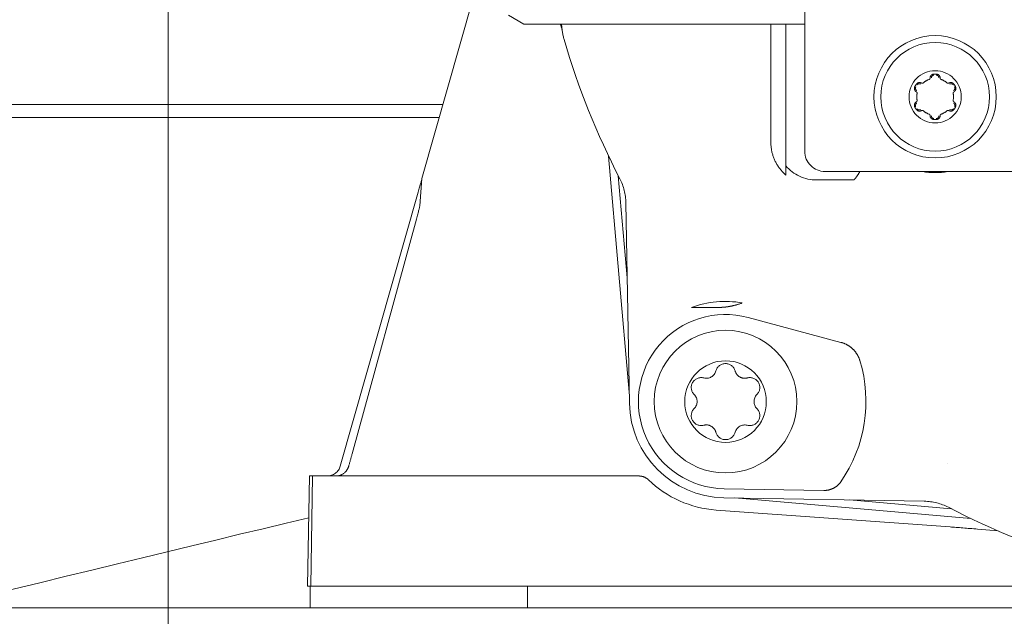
# Model space of a CAD drawing. Header units: millimetres. Extents: x -25606 to 96684, y -22894 to 47132.
# Tile 42 of 89: x 9448 to 9520, y 5730 to 5774. Entities that reach past the tile are written whole.
import ezdxf

# ---------------------------------------------------------------- set-up
doc = ezdxf.new("R2010")
doc.units = ezdxf.units.MM
doc.header["$LTSCALE"] = 50
doc.linetypes.add('A_CARA_16', pattern=[11.4, 6, -1.8, 0, -1.8, 0, -1.8])
doc.layers.add('CA_SRAFY', color=9, linetype='Continuous', lineweight=13)
doc.layers.add('CA_TG', color=9, linetype='A_CARA_16', lineweight=13)

# ---------------------------------------------------------------- blocks, each defined once
blk = doc.blocks.new('tg')
h = blk.add_hatch()
h.set_pattern_fill('ANSI31', color=252, scale=254, angle=345.00002, style=0)
h.set_pattern_definition([(30, (1065.013, 2161), (-15.87501, 27.4963), [])])
edge = h.paths.add_edge_path()
edge.add_spline(control_points=[(5561.441, 5261.518), (5560.766, 5261.632), (5560.099, 5261.752), (5559.441, 5261.878)], knot_values=[13.825662, 13.825662, 13.825662, 13.825662, 14.000098, 14.000098, 14.000098, 14.000098], degree=3, periodic=0)
edge.add_line((5559.441, 5261.878), (5559.441, 5261.88))
edge.add_line((5559.441, 5261.88), (5559.441, 5298.08))
edge.add_line((5559.441, 5298.08), (5561.441, 5298.08))
edge.add_line((5561.441, 5298.08), (5561.441, 5261.52))
edge.add_line((5561.441, 5261.52), (5561.441, 5261.518))
edge = h.paths.add_edge_path()
edge.add_line((4448.441, 4291.464), (4448.441, 4376.45))
edge.add_spline(control_points=[(4448.441, 4376.45), (4449.111, 4376.217), (4449.778, 4375.972), (4450.441, 4375.717)], knot_values=[10.864235, 10.864235, 10.864235, 10.864235, 11.074814, 11.074814, 11.074814, 11.074814], degree=3, periodic=0)
edge.add_line((4450.441, 4375.717), (4450.441, 4375.717))
edge.add_line((4450.441, 4375.717), (4450.441, 4292.044))
edge.add_spline(control_points=[(4450.441, 4292.044), (4450.267, 4291.99), (4450.092, 4291.937), (4449.427, 4291.737), (4448.935, 4291.597), (4448.441, 4291.464)], knot_values=[22.713594, 22.713594, 22.713594, 22.713594, 22.768373, 22.768373, 22.922016, 22.922016, 22.922016, 22.922016], degree=3, periodic=0)
edge = h.paths.add_edge_path()
edge.add_ellipse((5557.441, 4308.55), major_axis=(-3, 4), ratio=1, start_angle=270, end_angle=299.55192)
edge.add_line((5559.441, 4313.132), (5559.441, 4362.819))
edge.add_line((5559.441, 4362.819), (5559.441, 4362.819))
edge.add_spline(control_points=[(5559.441, 4362.819), (5559.828, 4362.951), (5560.218, 4363.075), (5560.886, 4363.274), (5561.163, 4363.352), (5561.441, 4363.427)], knot_values=[5.579232, 5.579232, 5.579232, 5.579232, 5.705995, 5.705995, 5.795124, 5.795124, 5.795124, 5.795124], degree=3, periodic=0)
edge.add_line((5561.441, 4363.427), (5561.441, 4311.55))
at = {"color": 252}
for p, q in [((5423.341, 4790.85), (5423.341, 4838.85)), ((5395.169, 4788.85), (5402.941, 4816.179)), ((5402.673, 4800.2), (5401.547, 4800.85)), ((5402.673, 4800.2), (5423.341, 4800.2)), ((5420.852, 4791.489), (5420.852, 4800.2)), ((5421.941, 4800.2), (5421.941, 4789.091)), ((5314.941, 4794.281), (5396.713, 4794.281)), ((5396.441, 4793.324), (5314.941, 4793.324)), ((5408.907, 4790.489), (5410.428, 4773.108)), ((5440.441, 4789.35), (5424.841, 4789.35)), ((5395.169, 4788.85), (5395.013, 4786.831)), ((5395.166, 4788.82), (5395.169, 4788.85)), ((5409.624, 4789.04), (5410.281, 4781.539)), ((5424.219, 4788.732), (5426.965, 4788.732)), ((5389.164, 4767.676), (5394.895, 4787.839)), ((5410.442, 4772.3), (5410.184, 4787.053)), ((5390.031, 4768.574), (5394.76, 4785.838)), ((5416.941, 4779.35), (5414.999, 4779.35)), ((5419.174, 4778.615), (5426.008, 4776.784)), ((5386.895, 4766.95), (5386.756, 4758.85)), ((5386.895, 4766.95), (5387.125, 4766.95)), ((5387.125, 4766.95), (5386.987, 4758.85)), ((5387.282, 4766.95), (5387.125, 4766.95)), ((5387.282, 4766.95), (5411.13, 4766.95)), ((5411.13, 4766.95), (5411.173, 4766.95)), ((5432.143, 4765.094), (5417.391, 4765.351)), ((5417.403, 4766.014), (5424.749, 4765.886)), ((5418.199, 4765.337), (5435.579, 4763.816)), ((5426.63, 4765.19), (5434.131, 4764.534)), ((5416.817, 4764.447), (5434.044, 4763.203)), ((5437.585, 4762.906), (5436.065, 4763.039)), ((5532.941, 4758.85), (5386.756, 4758.85)), ((5386.941, 4757.25), (5386.941, 4758.85)), ((5402.941, 4757.25), (5402.941, 4758.85)), ((5364.941, 4757.25), (5655.941, 4757.25))]:
    blk.add_line(p, q, dxfattribs=at)
for centre, radius in [((5432.941, 4794.85), 4.5), ((5432.941, 4794.85), 4), ((5432.941, 4794.85), 1.923), ((5417.515, 4772.424), 5.25), ((5417.515, 4772.424), 3)]:
    blk.add_circle(centre, radius, dxfattribs=at)
for centre, radius, start, end in [((5459.941, 4814.85), 56.5, 195.02806, 195.46344), ((5410.438, 4800.457), 4.997, 182.94546, 196.21207), ((5459.941, 4814.85), 56.55, 196.21202, 207.40345), ((5432.941, 4794.85), 1.675, 86.87322, 93.12678), ((5432.941, 4794.85), 1.675, 146.87322, 153.12678), ((5432.941, 4794.85), 1.35, 109.12235, 130.87766), ((5432.941, 4794.85), 1.35, 49.12235, 70.87765), ((5432.941, 4794.85), 1.675, 26.87322, 33.12678), ((5432.941, 4794.85), 1.35, 169.12235, 190.87765), ((5432.941, 4794.85), 1.35, 349.12235, 10.87765), ((5432.941, 4794.85), 1.675, 206.87322, 213.12678), ((5432.941, 4794.85), 1.35, 229.12235, 250.87765), ((5432.941, 4794.85), 1.35, 289.12235, 310.87766), ((5432.941, 4794.85), 1.675, 326.87322, 333.12678), ((5432.941, 4794.85), 1.675, 266.87322, 273.12678), ((5424.841, 4790.85), 1.5, 180, 270), ((5432.941, 4794.85), 5.579, 260.37235, 279.62765), ((5406.188, 4786.983), 3.997, 0.99978, 27.40367), ((5423.941, 4791.35), 4, 319.11981, 319.47103), ((5417.514, 4772.424), 7.369, 80.35259, 109.96244), ((5417.514, 4772.424), 6.41, 75, 269), ((5417.515, 4774.493), 0.731, 15, 165), ((5417.514, 4772.424), 10.337, 325.2406, 16.94327), ((5415.723, 4773.458), 0.731, 75, 225), ((5416.102, 4774.871), 0.731, 255, 345), ((5418.928, 4774.871), 0.731, 195, 285), ((5419.306, 4773.458), 0.731, 315, 105), ((5414.689, 4772.424), 0.731, 315, 45), ((5420.341, 4772.424), 0.731, 135, 225), ((5417.514, 4772.424), 7.074, 181, 269), ((5415.723, 4771.39), 0.731, 135, 285), ((5419.306, 4771.39), 0.731, 255, 45), ((5416.102, 4769.977), 0.731, 15, 105), ((5418.928, 4769.977), 0.731, 75, 165), ((5417.515, 4770.355), 0.731, 195, 345), ((5459.847, 4814.681), 53.558, 240.99336, 240.99338), ((5432.074, 4761.097), 3.997, 62.59633, 89.00022), ((5459.941, 4814.85), 56.55, 242.59655, 253.78798)]:
    blk.add_arc(centre, radius, start, end, dxfattribs=at)
for centre, major_axis, ratio, start_param, end_param in [((5424.227, 4791.736), (2.127, 2.127), 0.997265, 3.063473, 3.925621), ((5394.881, 4787.821), (-0.284, -1), 0.008394, 1.590637, 3.09162), ((5394.444, 4784.838), (-0.569, -2), 0.016789, 2.099171, 3.059102), ((5389.557, 4767.074), (-0.853, -3), 0.016789, 1.77787, 2.099171), ((5388.202, 4767.95), (-0.791, 0.612), 0.999836, 2.229103, 3.522841), ((5388.82, 4767.95), (-0.766, 0.644), 0.999035, 2.270722, 3.038797), ((5410.252, 4767.95), (0, -1), 0.139609, 6.283165, 6.28318), ((5411.173, 4767.95), (0, -1), 0.548694, 6.283066, 6.283186), ((5417.393, 4772.42), (7.992, 0.212), 0.999884, 3.919216, 4.613711), ((5436.06, 4762.986), (3.072, -0.269), 0.017389, 1.570791, 2.288496)]:
    blk.add_ellipse(centre, major_axis=major_axis, ratio=ratio, start_param=start_param, end_param=end_param, dxfattribs=at)
for points, knots in [([(4992.93, 4745.835), (4997.012, 4745.835), (4998.996, 4746.198), (5004.328, 4748.237), (5007.126, 4749.639), (5019.365, 4756.83), (5032.556, 4765.852), (5082.676, 4798.222), (5130.585, 4827.421), (5242.37, 4891.852), (5303.211, 4926.118), (5372.367, 4965.636), (5392.045, 4976.92), (5416.135, 4990.178), (5423.285, 4993.995), (5436.021, 5000.337), (5441.629, 5002.891), (5451.629, 5006.628), (5456.107, 5007.928), (5465.421, 5009.318), (5470.309, 5009.231), (5478.759, 5007.393), (5482.324, 5005.968), (5486.822, 5003.68), (5487.974, 5003.047), (5489.118, 5002.387)], [1, 1, 1, 1, 1.148821, 1.148821, 1.255648, 1.255648, 1.507157, 1.507157, 1.907157, 1.907157, 2.307157, 2.307157, 2.507157, 2.507157, 2.607157, 2.607157, 2.705367, 2.705367, 2.794757, 2.794757, 2.890784, 2.890784, 2.971439, 2.971439, 3, 3, 3, 3]), ([(4992.93, 4720.835), (5000.411, 4720.835), (5007.646, 4722.367), (5021.457, 4728.665), (5028.381, 4733.126), (5058.411, 4752.719), (5092.694, 4775.275), (5190.181, 4833.366), (5252.502, 4868.553), (5333.623, 4914.696), (5358.493, 4928.926), (5400.888, 4953.121), (5418.438, 4963.094), (5438.893, 4973.9), (5444.753, 4976.813), (5457.154, 4982.294), (5462.343, 4983.748), (5467.523, 4984.191), (5468.795, 4984.05), (5471.598, 4983.263), (5473.06, 4982.669), (5475.494, 4981.374), (5476.04, 4981.07), (5476.618, 4980.736)], [1, 1, 1, 1, 1.178713, 1.178713, 1.361279, 1.361279, 1.761279, 1.761279, 2.161279, 2.161279, 2.361279, 2.361279, 2.561279, 2.561279, 2.661279, 2.661279, 2.813576, 2.813576, 2.906423, 2.906423, 2.980207, 2.980207, 3, 3, 3, 3]), ([(5432.85, 4796.523), (5432.805, 4796.52), (5432.759, 4796.507), (5432.679, 4796.462), (5432.646, 4796.431), (5432.595, 4796.361), (5432.577, 4796.317), (5432.567, 4796.255), (5432.566, 4796.238), (5432.566, 4796.221)], [0.05647367, 0.05647367, 0.05647367, 0.05647367, 0.06991713, 0.06991713, 0.08336059, 0.08336059, 0.09815397, 0.09815397, 0.10372864, 0.10372864, 0.10372864, 0.10372864]), ([(5433.316, 4796.221), (5433.316, 4796.238), (5433.315, 4796.255), (5433.304, 4796.317), (5433.286, 4796.361), (5433.236, 4796.431), (5433.202, 4796.462), (5433.123, 4796.507), (5433.077, 4796.52), (5433.032, 4796.523)], [0.00921907, 0.00921907, 0.00921907, 0.00921907, 0.01479338, 0.01479338, 0.02958676, 0.02958676, 0.04303021, 0.04303021, 0.05647367, 0.05647367, 0.05647367, 0.05647367]), ([(5431.941, 4795.86), (5431.926, 4795.869), (5431.911, 4795.876), (5431.852, 4795.898), (5431.805, 4795.904), (5431.719, 4795.896), (5431.675, 4795.883), (5431.597, 4795.836), (5431.563, 4795.803), (5431.538, 4795.765)], [0.00921907, 0.00921907, 0.00921907, 0.00921907, 0.01479338, 0.01479338, 0.02958676, 0.02958676, 0.04303021, 0.04303021, 0.05647367, 0.05647367, 0.05647367, 0.05647367]), ([(5431.871, 4795.791), (5431.84, 4795.808), (5431.808, 4795.816), (5431.774, 4795.815), (5431.74, 4795.815), (5431.704, 4795.806), (5431.674, 4795.791), (5431.644, 4795.775), (5431.619, 4795.754), (5431.6, 4795.725)], [0, 0, 0, 0, 0.3333333, 0.3333333, 0.3333333, 0.6666667, 0.6666667, 0.6666667, 1, 1, 1, 1]), ([(5431.941, 4795.861), (5431.944, 4795.858), (5431.948, 4795.856), (5431.965, 4795.849), (5431.978, 4795.846), (5432.002, 4795.846), (5432.014, 4795.848), (5432.037, 4795.856), (5432.048, 4795.863), (5432.057, 4795.871)], [0.00283526, 0.00283526, 0.00283526, 0.00283526, 0.00430568, 0.00430568, 0.00861135, 0.00861135, 0.01217409, 0.01217409, 0.01573684, 0.01573684, 0.01573684, 0.01573684]), ([(5432.499, 4796.126), (5432.51, 4796.129), (5432.521, 4796.136), (5432.54, 4796.151), (5432.547, 4796.161), (5432.559, 4796.182), (5432.564, 4796.195), (5432.566, 4796.213), (5432.566, 4796.217), (5432.566, 4796.221)], [0.05014412, 0.05014412, 0.05014412, 0.05014412, 0.05370686, 0.05370686, 0.0572696, 0.0572696, 0.06157528, 0.06157528, 0.06304534, 0.06304534, 0.06304534, 0.06304534]), ([(5432.854, 4796.448), (5432.819, 4796.446), (5432.788, 4796.436), (5432.76, 4796.417), (5432.732, 4796.399), (5432.706, 4796.373), (5432.689, 4796.344), (5432.671, 4796.314), (5432.661, 4796.283), (5432.661, 4796.247)], [0, 0, 0, 0, 0.3333333, 0.3333333, 0.3333333, 0.6666667, 0.6666667, 0.6666667, 1, 1, 1, 1]), ([(5433.221, 4796.247), (5433.221, 4796.282), (5433.211, 4796.314), (5433.193, 4796.343), (5433.178, 4796.369), (5433.156, 4796.393), (5433.131, 4796.411), (5433.128, 4796.413), (5433.125, 4796.415), (5433.122, 4796.417), (5433.094, 4796.436), (5433.063, 4796.446), (5433.028, 4796.448)], [0, 0, 0, 0, 0.3333333, 0.3333333, 0.3333333, 0.6333333, 0.6333333, 0.6333333, 0.6666667, 0.6666667, 0.6666667, 1, 1, 1, 1]), ([(5433.316, 4796.221), (5433.316, 4796.217), (5433.316, 4796.213), (5433.318, 4796.195), (5433.323, 4796.182), (5433.334, 4796.161), (5433.342, 4796.151), (5433.361, 4796.136), (5433.372, 4796.129), (5433.383, 4796.126)], [0.00283526, 0.00283526, 0.00283526, 0.00283526, 0.00430568, 0.00430568, 0.00861135, 0.00861135, 0.01217409, 0.01217409, 0.01573684, 0.01573684, 0.01573684, 0.01573684]), ([(5433.824, 4795.871), (5433.833, 4795.863), (5433.844, 4795.856), (5433.867, 4795.848), (5433.879, 4795.846), (5433.903, 4795.846), (5433.917, 4795.849), (5433.933, 4795.856), (5433.937, 4795.858), (5433.941, 4795.861)], [0.05014412, 0.05014412, 0.05014412, 0.05014412, 0.05370686, 0.05370686, 0.0572696, 0.0572696, 0.06157528, 0.06157528, 0.06304534, 0.06304534, 0.06304534, 0.06304534]), ([(5434.344, 4795.765), (5434.319, 4795.803), (5434.285, 4795.836), (5434.207, 4795.883), (5434.163, 4795.896), (5434.076, 4795.904), (5434.029, 4795.898), (5433.971, 4795.876), (5433.956, 4795.869), (5433.941, 4795.86)], [0.05647367, 0.05647367, 0.05647367, 0.05647367, 0.06991713, 0.06991713, 0.08336059, 0.08336059, 0.09815397, 0.09815397, 0.10372864, 0.10372864, 0.10372864, 0.10372864]), ([(5434.282, 4795.725), (5434.262, 4795.753), (5434.238, 4795.775), (5434.208, 4795.79), (5434.178, 4795.806), (5434.142, 4795.814), (5434.108, 4795.815), (5434.074, 4795.816), (5434.042, 4795.809), (5434.011, 4795.791)], [0, 0, 0, 0, 0.3333333, 0.3333333, 0.3333333, 0.6666667, 0.6666667, 0.6666667, 1, 1, 1, 1]), ([(5431.447, 4795.607), (5431.427, 4795.567), (5431.415, 4795.521), (5431.414, 4795.43), (5431.424, 4795.385), (5431.46, 4795.306), (5431.489, 4795.269), (5431.537, 4795.229), (5431.551, 4795.219), (5431.566, 4795.211)], [0.05647367, 0.05647367, 0.05647367, 0.05647367, 0.06991713, 0.06991713, 0.08336059, 0.08336059, 0.09815397, 0.09815397, 0.10372862, 0.10372862, 0.10372862, 0.10372862]), ([(5431.513, 4795.574), (5431.498, 4795.543), (5431.491, 4795.511), (5431.493, 4795.477), (5431.495, 4795.443), (5431.505, 4795.408), (5431.521, 4795.378), (5431.538, 4795.348), (5431.56, 4795.324), (5431.591, 4795.306)], [0, 0, 0, 0, 0.3333333, 0.3333333, 0.3333333, 0.6666667, 0.6666667, 0.6666667, 1, 1, 1, 1]), ([(5431.615, 4795.105), (5431.617, 4795.116), (5431.618, 4795.129), (5431.613, 4795.153), (5431.609, 4795.165), (5431.597, 4795.185), (5431.588, 4795.196), (5431.573, 4795.206), (5431.57, 4795.209), (5431.566, 4795.211)], [0.05014412, 0.05014412, 0.05014412, 0.05014412, 0.05370686, 0.05370686, 0.0572696, 0.0572696, 0.06157528, 0.06157528, 0.06304535, 0.06304535, 0.06304535, 0.06304535]), ([(5434.316, 4795.211), (5434.312, 4795.209), (5434.308, 4795.206), (5434.294, 4795.196), (5434.285, 4795.185), (5434.273, 4795.165), (5434.269, 4795.153), (5434.264, 4795.129), (5434.264, 4795.116), (5434.267, 4795.105)], [0.00283526, 0.00283526, 0.00283526, 0.00283526, 0.00430568, 0.00430568, 0.00861135, 0.00861135, 0.01217409, 0.01217409, 0.01573684, 0.01573684, 0.01573684, 0.01573684]), ([(5434.291, 4795.306), (5434.321, 4795.324), (5434.344, 4795.348), (5434.36, 4795.378), (5434.377, 4795.408), (5434.387, 4795.443), (5434.389, 4795.477), (5434.391, 4795.51), (5434.384, 4795.543), (5434.369, 4795.574)], [0, 0, 0, 0, 0.3333333, 0.3333333, 0.3333333, 0.6666667, 0.6666667, 0.6666667, 1, 1, 1, 1]), ([(5434.316, 4795.211), (5434.331, 4795.219), (5434.345, 4795.229), (5434.393, 4795.269), (5434.422, 4795.306), (5434.458, 4795.385), (5434.468, 4795.43), (5434.467, 4795.521), (5434.455, 4795.567), (5434.435, 4795.607)], [0.00921907, 0.00921907, 0.00921907, 0.00921907, 0.01479338, 0.01479338, 0.02958676, 0.02958676, 0.04303021, 0.04303021, 0.05647367, 0.05647367, 0.05647367, 0.05647367]), ([(5431.566, 4794.489), (5431.551, 4794.481), (5431.537, 4794.471), (5431.489, 4794.431), (5431.46, 4794.394), (5431.424, 4794.315), (5431.414, 4794.27), (5431.415, 4794.179), (5431.427, 4794.133), (5431.447, 4794.093)], [0.00921907, 0.00921907, 0.00921907, 0.00921907, 0.01479338, 0.01479338, 0.02958676, 0.02958676, 0.04303021, 0.04303021, 0.05647367, 0.05647367, 0.05647367, 0.05647367]), ([(5431.591, 4794.394), (5431.561, 4794.376), (5431.538, 4794.352), (5431.522, 4794.322), (5431.505, 4794.292), (5431.495, 4794.257), (5431.493, 4794.223), (5431.491, 4794.19), (5431.498, 4794.157), (5431.513, 4794.126)], [0, 0, 0, 0, 0.3333333, 0.3333333, 0.3333333, 0.6666667, 0.6666667, 0.6666667, 1, 1, 1, 1]), ([(5431.566, 4794.489), (5431.57, 4794.491), (5431.573, 4794.494), (5431.588, 4794.504), (5431.597, 4794.515), (5431.609, 4794.535), (5431.613, 4794.547), (5431.618, 4794.571), (5431.617, 4794.584), (5431.615, 4794.595)], [0.00283526, 0.00283526, 0.00283526, 0.00283526, 0.00430568, 0.00430568, 0.00861135, 0.00861135, 0.01217409, 0.01217409, 0.01573684, 0.01573684, 0.01573684, 0.01573684]), ([(5434.267, 4794.595), (5434.264, 4794.584), (5434.264, 4794.571), (5434.269, 4794.547), (5434.273, 4794.535), (5434.285, 4794.515), (5434.294, 4794.504), (5434.308, 4794.494), (5434.312, 4794.491), (5434.316, 4794.489)], [0.05014412, 0.05014412, 0.05014412, 0.05014412, 0.05370686, 0.05370686, 0.0572696, 0.0572696, 0.06157528, 0.06157528, 0.06304535, 0.06304535, 0.06304535, 0.06304535]), ([(5434.369, 4794.126), (5434.384, 4794.157), (5434.391, 4794.189), (5434.389, 4794.223), (5434.387, 4794.257), (5434.377, 4794.292), (5434.36, 4794.322), (5434.344, 4794.352), (5434.321, 4794.376), (5434.291, 4794.394)], [0, 0, 0, 0, 0.3333333, 0.3333333, 0.3333333, 0.6666667, 0.6666667, 0.6666667, 1, 1, 1, 1]), ([(5434.435, 4794.093), (5434.455, 4794.133), (5434.467, 4794.179), (5434.468, 4794.27), (5434.458, 4794.315), (5434.422, 4794.394), (5434.393, 4794.431), (5434.345, 4794.471), (5434.331, 4794.481), (5434.316, 4794.489)], [0.05647367, 0.05647367, 0.05647367, 0.05647367, 0.06991713, 0.06991713, 0.08336059, 0.08336059, 0.09815397, 0.09815397, 0.10372862, 0.10372862, 0.10372862, 0.10372862]), ([(5431.538, 4793.935), (5431.563, 4793.897), (5431.597, 4793.864), (5431.675, 4793.817), (5431.719, 4793.804), (5431.805, 4793.796), (5431.852, 4793.802), (5431.911, 4793.824), (5431.926, 4793.831), (5431.941, 4793.84)], [0.05647367, 0.05647367, 0.05647367, 0.05647367, 0.06991713, 0.06991713, 0.08336059, 0.08336059, 0.09815397, 0.09815397, 0.10372864, 0.10372864, 0.10372864, 0.10372864]), ([(5431.6, 4793.975), (5431.619, 4793.947), (5431.644, 4793.925), (5431.674, 4793.91), (5431.704, 4793.894), (5431.74, 4793.886), (5431.774, 4793.885), (5431.808, 4793.884), (5431.84, 4793.891), (5431.871, 4793.909)], [0, 0, 0, 0, 0.3333333, 0.3333333, 0.3333333, 0.6666667, 0.6666667, 0.6666667, 1, 1, 1, 1]), ([(5432.057, 4793.829), (5432.048, 4793.837), (5432.037, 4793.844), (5432.014, 4793.852), (5432.002, 4793.854), (5431.978, 4793.854), (5431.965, 4793.851), (5431.948, 4793.844), (5431.944, 4793.842), (5431.941, 4793.839)], [0.05014412, 0.05014412, 0.05014412, 0.05014412, 0.05370686, 0.05370686, 0.0572696, 0.0572696, 0.06157528, 0.06157528, 0.06304534, 0.06304534, 0.06304534, 0.06304534]), ([(5432.566, 4793.479), (5432.566, 4793.483), (5432.566, 4793.487), (5432.564, 4793.505), (5432.559, 4793.518), (5432.547, 4793.539), (5432.54, 4793.549), (5432.521, 4793.564), (5432.51, 4793.571), (5432.499, 4793.574)], [0.00283526, 0.00283526, 0.00283526, 0.00283526, 0.00430568, 0.00430568, 0.00861135, 0.00861135, 0.01217409, 0.01217409, 0.01573684, 0.01573684, 0.01573684, 0.01573684]), ([(5433.383, 4793.574), (5433.372, 4793.571), (5433.361, 4793.564), (5433.342, 4793.549), (5433.334, 4793.539), (5433.323, 4793.518), (5433.318, 4793.505), (5433.316, 4793.487), (5433.316, 4793.483), (5433.316, 4793.479)], [0.05014412, 0.05014412, 0.05014412, 0.05014412, 0.05370686, 0.05370686, 0.0572696, 0.0572696, 0.06157528, 0.06157528, 0.06304534, 0.06304534, 0.06304534, 0.06304534]), ([(5433.941, 4793.839), (5433.937, 4793.842), (5433.933, 4793.844), (5433.917, 4793.851), (5433.903, 4793.854), (5433.879, 4793.854), (5433.867, 4793.852), (5433.844, 4793.844), (5433.833, 4793.837), (5433.824, 4793.829)], [0.00283526, 0.00283526, 0.00283526, 0.00283526, 0.00430568, 0.00430568, 0.00861135, 0.00861135, 0.01217409, 0.01217409, 0.01573684, 0.01573684, 0.01573684, 0.01573684]), ([(5433.941, 4793.84), (5433.956, 4793.831), (5433.971, 4793.824), (5434.029, 4793.802), (5434.076, 4793.796), (5434.163, 4793.804), (5434.207, 4793.817), (5434.285, 4793.864), (5434.319, 4793.897), (5434.344, 4793.935)], [0.00921907, 0.00921907, 0.00921907, 0.00921907, 0.01479338, 0.01479338, 0.02958676, 0.02958676, 0.04303021, 0.04303021, 0.05647367, 0.05647367, 0.05647367, 0.05647367]), ([(5434.011, 4793.909), (5434.041, 4793.892), (5434.074, 4793.884), (5434.108, 4793.885), (5434.138, 4793.885), (5434.17, 4793.892), (5434.198, 4793.905), (5434.201, 4793.906), (5434.204, 4793.908), (5434.207, 4793.909), (5434.238, 4793.925), (5434.262, 4793.946), (5434.282, 4793.975)], [0, 0, 0, 0, 0.3333333, 0.3333333, 0.3333333, 0.6333333, 0.6333333, 0.6333333, 0.6666667, 0.6666667, 0.6666667, 1, 1, 1, 1]), ([(5432.566, 4793.479), (5432.566, 4793.462), (5432.567, 4793.445), (5432.577, 4793.383), (5432.595, 4793.339), (5432.646, 4793.269), (5432.679, 4793.238), (5432.759, 4793.193), (5432.805, 4793.18), (5432.85, 4793.177)], [0.00921907, 0.00921907, 0.00921907, 0.00921907, 0.01479338, 0.01479338, 0.02958676, 0.02958676, 0.04303021, 0.04303021, 0.05647367, 0.05647367, 0.05647367, 0.05647367]), ([(5432.661, 4793.453), (5432.661, 4793.418), (5432.671, 4793.386), (5432.688, 4793.357), (5432.706, 4793.328), (5432.731, 4793.301), (5432.76, 4793.283), (5432.788, 4793.264), (5432.819, 4793.254), (5432.854, 4793.252)], [0, 0, 0, 0, 0.3333333, 0.3333333, 0.3333333, 0.6666667, 0.6666667, 0.6666667, 1, 1, 1, 1]), ([(5433.028, 4793.252), (5433.063, 4793.254), (5433.094, 4793.264), (5433.122, 4793.283), (5433.147, 4793.299), (5433.17, 4793.322), (5433.188, 4793.348), (5433.19, 4793.351), (5433.191, 4793.354), (5433.193, 4793.356), (5433.211, 4793.386), (5433.221, 4793.417), (5433.221, 4793.453)], [0, 0, 0, 0, 0.3333333, 0.3333333, 0.3333333, 0.6333333, 0.6333333, 0.6333333, 0.6666667, 0.6666667, 0.6666667, 1, 1, 1, 1]), ([(5433.032, 4793.177), (5433.077, 4793.18), (5433.123, 4793.193), (5433.202, 4793.238), (5433.236, 4793.269), (5433.286, 4793.339), (5433.304, 4793.383), (5433.315, 4793.445), (5433.316, 4793.462), (5433.316, 4793.479)], [0.05647367, 0.05647367, 0.05647367, 0.05647367, 0.06991713, 0.06991713, 0.08336059, 0.08336059, 0.09815397, 0.09815397, 0.10372864, 0.10372864, 0.10372864, 0.10372864]), ([(5421.524, 4789.55), (5421.308, 4789.824), (5421.139, 4790.133), (5420.91, 4790.793), (5420.852, 4791.14), (5420.852, 4791.489)], [-0.2094422, -0.2094422, -0.2094422, -0.2094422, -0.1048045, -0.1048045, -0.0000016, -0.0000016, -0.0000016, -0.0000016]), ([(5421.941, 4789.091), (5421.869, 4789.162), (5421.799, 4789.233), (5421.659, 4789.386), (5421.59, 4789.467), (5421.524, 4789.55)], [-0.06212947, -0.06212947, -0.06212947, -0.06212947, -0.03196131, -0.03196131, -0.00000949, -0.00000949, -0.00000949, -0.00000949]), ([(5427.405, 4789.35), (5427.399, 4789.339), (5427.393, 4789.329), (5427.288, 4789.151), (5427.182, 4789.003), (5427.037, 4788.815), (5426.992, 4788.763), (5426.981, 4788.751)], [0.4599627, 0.4599627, 0.4599627, 0.4599627, 0.4647468, 0.4647468, 0.5425902, 0.5425902, 0.6100054, 0.6100054, 0.6100054, 0.6100054]), ([(5066.624, 4700), (5118.057, 4713.116), (5180.363, 4729.39), (5268.899, 4752.261), (5298.642, 4759.875), (5337.295, 4769.584), (5349.206, 4772.541), (5370.812, 4777.83), (5380.507, 4780.163), (5390.595, 4782.542), (5392.111, 4782.898), (5393.589, 4783.244)], [1.7601368, 1.7601368, 1.7601368, 1.7601368, 2.1191837, 2.1191837, 2.3191837, 2.3191837, 2.4191837, 2.4191837, 2.5191837, 2.5191837, 2.5373972, 2.5373972, 2.5373972, 2.5373972]), ([(5416.941, 4779.35), (5416.953, 4779.35), (5416.964, 4779.35), (5416.977, 4779.35), (5416.989, 4779.35), (5417.001, 4779.35), (5417.014, 4779.351), (5417.027, 4779.351), (5417.04, 4779.351), (5417.054, 4779.351), (5417.069, 4779.352), (5417.084, 4779.352), (5417.1, 4779.353), (5417.116, 4779.353), (5417.133, 4779.354), (5417.15, 4779.354), (5417.167, 4779.355), (5417.184, 4779.356), (5417.201, 4779.357), (5417.218, 4779.358), (5417.235, 4779.359), (5417.251, 4779.36), (5417.267, 4779.361), (5417.282, 4779.362), (5417.296, 4779.363), (5417.31, 4779.364), (5417.324, 4779.365), (5417.337, 4779.366), (5417.35, 4779.367), (5417.363, 4779.368), (5417.375, 4779.369), (5417.387, 4779.37), (5417.398, 4779.371), (5417.41, 4779.372), (5417.421, 4779.373), (5417.433, 4779.374), (5417.444, 4779.375), (5417.455, 4779.377), (5417.466, 4779.378), (5417.477, 4779.379), (5417.488, 4779.38), (5417.499, 4779.381), (5417.51, 4779.382), (5417.521, 4779.384), (5417.532, 4779.385), (5417.542, 4779.386), (5417.553, 4779.388), (5417.564, 4779.389), (5417.575, 4779.39), (5417.585, 4779.392), (5417.596, 4779.393), (5417.607, 4779.395), (5417.618, 4779.396), (5417.629, 4779.398), (5417.64, 4779.399), (5417.651, 4779.401), (5417.662, 4779.402), (5417.673, 4779.404), (5417.684, 4779.406), (5417.696, 4779.407), (5417.707, 4779.409)], [0, 0, 0, 0, 0.05, 0.05, 0.05, 0.1, 0.1, 0.1, 0.15, 0.15, 0.15, 0.2, 0.2, 0.2, 0.25, 0.25, 0.25, 0.3, 0.3, 0.3, 0.35, 0.35, 0.35, 0.4, 0.4, 0.4, 0.45, 0.45, 0.45, 0.5, 0.5, 0.5, 0.55, 0.55, 0.55, 0.6, 0.6, 0.6, 0.65, 0.65, 0.65, 0.7, 0.7, 0.7, 0.75, 0.75, 0.75, 0.8, 0.8, 0.8, 0.85, 0.85, 0.85, 0.9, 0.9, 0.9, 0.95, 0.95, 0.95, 1, 1, 1, 1]), ([(5418.749, 4779.689), (5418.733, 4779.682), (5418.717, 4779.676), (5418.444, 4779.574), (5418.217, 4779.513), (5417.94, 4779.45), (5417.836, 4779.43), (5417.74, 4779.414), (5417.721, 4779.411), (5417.709, 4779.409), (5417.708, 4779.409), (5417.707, 4779.409)], [0.4267561, 0.4267561, 0.4267561, 0.4267561, 0.433016, 0.433016, 0.5323447, 0.5323447, 0.6021616, 0.6021616, 0.6365471, 0.6365471, 0.6410266, 0.6410266, 0.6410266, 0.6410266]), ([(5426.008, 4776.784), (5426.168, 4776.741), (5426.323, 4776.678), (5426.618, 4776.513), (5426.756, 4776.41), (5427.003, 4776.171), (5427.111, 4776.036), (5427.286, 4775.747), (5427.354, 4775.595), (5427.402, 4775.436)], [0.000001, 0.000001, 0.000001, 0.000001, 0.0498686, 0.0498686, 0.1014057, 0.1014057, 0.1529413, 0.1529413, 0.2028073, 0.2028073, 0.2028073, 0.2028073]), ([(5389.516, 4767.231), (5389.52, 4767.235), (5389.524, 4767.239), (5389.618, 4767.333), (5389.695, 4767.447), (5389.76, 4767.606), (5389.772, 4767.641), (5389.782, 4767.677)], [0.38552183, 0.38552183, 0.38552183, 0.38552183, 0.3872496, 0.3872496, 0.42555463, 0.42555463, 0.43624976, 0.43624976, 0.43624976, 0.43624976]), ([(5411.173, 4766.95), (5411.166, 4766.95), (5411.159, 4766.95), (5411.151, 4766.95), (5411.144, 4766.95), (5411.137, 4766.95), (5411.13, 4766.95)], [0, 0, 0, 0, 0.5, 0.5, 0.5, 1, 1, 1, 1]), ([(5411.26, 4766.942), (5411.239, 4766.945), (5411.217, 4766.947), (5411.174, 4766.949), (5411.152, 4766.95), (5411.13, 4766.95)], [0.000001, 0.000001, 0.000001, 0.000001, 0.00858601, 0.00858601, 0.01707021, 0.01707021, 0.01707021, 0.01707021]), ([(5411.847, 4766.663), (5411.768, 4766.738), (5411.681, 4766.798), (5411.484, 4766.895), (5411.372, 4766.928), (5411.26, 4766.942)], [-0.08323996, -0.08323996, -0.08323996, -0.08323996, -0.04471187, -0.04471187, -0.000001, -0.000001, -0.000001, -0.000001]), ([(5426.006, 4766.53), (5425.938, 4766.431), (5425.857, 4766.34), (5425.673, 4766.178), (5425.569, 4766.108), (5425.347, 4765.994), (5425.23, 4765.951), (5424.99, 4765.897), (5424.87, 4765.884), (5424.749, 4765.886)], [0.000001, 0.000001, 0.000001, 0.000001, 0.0362751, 0.0362751, 0.0736745, 0.0736745, 0.1110674, 0.1110674, 0.1473352, 0.1473352, 0.1473352, 0.1473352]), ([(5136.109, 4700), (5183.405, 4712.238), (5233.831, 4725.39), (5307.653, 4744.31), (5334.571, 4751.106), (5368.045, 4759.353), (5378.002, 4761.769), (5386.842, 4763.875)], [1.9025935, 1.9025935, 1.9025935, 1.9025935, 2.1977177, 2.1977177, 2.3977177, 2.3977177, 2.4956824, 2.4956824, 2.4956824, 2.4956824])]:
    blk.add_open_spline(points, degree=3, knots=knots, dxfattribs=at)
for points in [[(5411.177, 4766.95), (5411.175, 4766.95), (5411.174, 4766.95), (5411.173, 4766.95)], [(5430.278, 4758.85), (5430.218, 4758.85), (5430.148, 4758.85), (5430.07, 4758.85)]]:
    blk.add_open_spline(points, degree=3, dxfattribs=at)

msp = doc.modelspace()

# ---------------------------------------------------------------- linework, layer by layer
at = {"layer": 'CA_SRAFY'}
msp.add_lwpolyline([(9458.756, 8958.283), (4208.756, 8958.283), (4208.756, 958.283), (9458.756, 958.283), (9458.756, 8958.283)], dxfattribs=at)

# ---------------------------------------------------------------- block references
at = {"layer": 'CA_TG'}
msp.add_blockref('tg', (4082.271, 973.283), dxfattribs=at)

doc.saveas('drawing.dxf')
